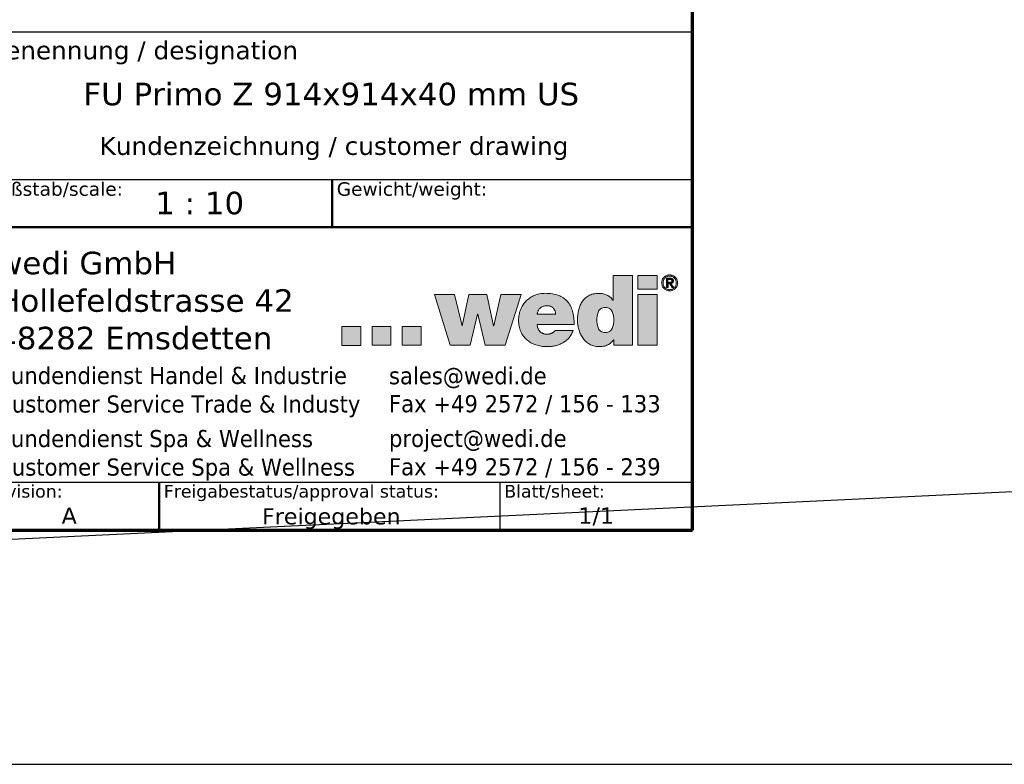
# Model space of a CAD drawing. Header units: millimetres. Extents: x -4572 to 4572, y -200 to 2910.
# Tile 3 of 14: x 1293 to 2386, y -200 to 626. Entities that reach past the tile are written whole.
import ezdxf
from ezdxf.enums import TextEntityAlignment as Align

# ---------------------------------------------------------------- set-up
doc = ezdxf.new("R2010")
doc.units = ezdxf.units.MM
doc.header["$LTSCALE"] = 10
doc.layers.get('0').update_dxf_attribs({"lineweight": 25})
for name, color, linetype, lineweight in [('AM_BOR', 7, 'Continuous', 25), ('Ebene 1', 7, 'Continuous', 25), ('Rahmen (ISO)', 7, 'Continuous', 70), ('Schraffur (ISO)', 7, 'Continuous', 18), ('Titel (ISO)', 7, 'Continuous', 50)]:
    doc.layers.add(name, color=color, linetype=linetype, lineweight=lineweight)
doc.styles.add('Notiztext 3.5', font='verdana.ttf')
doc.styles.add('Pfeiltext', font='verdana.ttf')
doc.styles.get("Standard").update_dxf_attribs({"font": 'verdana.ttf'})
doc.styles.add('Textstil26', font='verdana.ttf')
doc.styles.add('Textstil29', font='verdana.ttf')
doc.styles.add('Textstil30', font='verdana.ttf')
doc.styles.add('Textstil32', font='verdana.ttf', dxfattribs={"width": 0.8})
doc.styles.add('Textstil69', font='verdana.ttf')
doc.styles.add('Textstil76', font='verdana.ttf')
doc.styles.add('Textstil77', font='verdana.ttf')

# ---------------------------------------------------------------- blocks, each defined once
blk = doc.blocks.new('Ränder wedi_Zeichnungsrahmen')
at = {"layer": 'Rahmen (ISO)'}
for p, q in [((204, 6), (204, 291)), ((20, 6), (204, 6))]:
    blk.add_line(p, q, dxfattribs=at)
blk = doc.blocks.new('Schriftfelder wedi Standard - Inch_Zoll ohne Toleranz')
at = {"layer": 'Schraffur (ISO)'}
h = blk.add_hatch(color=256, dxfattribs=at)
edge = h.paths.add_edge_path(flags=0)
edge.add_spline(control_points=[(-14.53, 20.67), (-14.44, 20.67), (-14.27, 20.69), (-14.05, 20.78), (-13.88, 20.93), (-13.76, 21.12), (-13.67, 21.33), (-13.6, 21.65), (-13.57, 22.07), (-13.6, 22.48), (-13.67, 22.8), (-13.76, 23.01), (-13.88, 23.2), (-14.05, 23.35), (-14.27, 23.44), (-14.53, 23.47), (-14.78, 23.44), (-15, 23.35), (-15.17, 23.2), (-15.3, 23.01), (-15.38, 22.8), (-15.45, 22.48), (-15.48, 22.07), (-15.45, 21.65), (-15.38, 21.33), (-15.3, 21.12), (-15.17, 20.93), (-15, 20.78), (-14.78, 20.69), (-14.61, 20.67), (-14.53, 20.67)], knot_values=[0, 0, 0, 0, 0.034699, 0.064914, 0.09345, 0.122379, 0.152717, 0.184596, 0.250776, 0.316162, 0.347791, 0.377961, 0.406791, 0.435283, 0.465485, 0.500184, 0.534837, 0.564994, 0.593447, 0.62225, 0.652404, 0.684024, 0.749407, 0.815585, 0.847456, 0.877777, 0.906678, 0.935176, 0.965345, 1, 1, 1, 1], degree=3, periodic=0)
edge = h.paths.add_edge_path()
edge.add_line((-13.66, 27), (-13.66, 24.26))
edge.add_line((-13.66, 24.26), (-13.68, 24.26))
edge.add_spline(control_points=[(-13.68, 24.26), (-13.77, 24.37), (-13.95, 24.6), (-14.33, 24.84), (-14.76, 24.99), (-15.18, 25.03), (-15.55, 25.01), (-15.86, 24.96), (-16.14, 24.87), (-16.47, 24.72), (-16.82, 24.46), (-17.14, 24.06), (-17.37, 23.6), (-17.52, 23.11), (-17.6, 22.6), (-17.63, 22.08), (-17.6, 21.55), (-17.49, 21.03), (-17.31, 20.52), (-17.05, 20.06), (-16.72, 19.67), (-16.3, 19.35), (-15.9, 19.19), (-15.54, 19.12), (-15.23, 19.1), (-14.91, 19.12), (-14.6, 19.16), (-14.35, 19.24), (-14.08, 19.37), (-13.83, 19.58), (-13.68, 19.77), (-13.6, 19.87)], knot_values=[0, 0, 0, 0, 0.043155, 0.086739, 0.131645, 0.17854, 0.212404, 0.243573, 0.272592, 0.299996, 0.351779, 0.402206, 0.453011, 0.504581, 0.556321, 0.607002, 0.660443, 0.714379, 0.767879, 0.820311, 0.871582, 0.922422, 0.974633, 1.002175, 1.0312, 1.067419, 1.097992, 1.124095, 1.146867, 1.186159, 1.221249, 1.221249, 1.221249, 1.221249], degree=3, periodic=0)
edge.add_line((-13.6, 19.87), (-13.58, 19.87))
edge.add_line((-13.58, 19.87), (-13.58, 19.25))
edge.add_line((-13.58, 19.25), (-11.51, 19.25))
edge.add_line((-11.51, 19.25), (-11.51, 27))
edge.add_line((-11.51, 27), (-13.66, 27))
for points in [[(-10.93, 25.49), (-10.93, 27), (-8.78, 27), (-8.78, 25.49)], [(-33.5, 24.89), (-31.74, 19.26), (-29.54, 19.26), (-28.7, 22.72), (-28.68, 22.72), (-27.87, 19.26), (-25.66, 19.26), (-23.87, 24.89), (-26.11, 24.89), (-26.89, 21.41), (-26.93, 21.41), (-27.68, 24.89), (-29.69, 24.89), (-30.41, 21.41), (-30.43, 21.41), (-31.26, 24.89)], [(-10.93, 19.26), (-8.78, 19.26), (-8.78, 24.89), (-10.93, 24.89)], [(-41.68, 21.34), (-43.78, 21.34), (-43.78, 19.24), (-41.68, 19.24)], [(-38.32, 21.34), (-40.42, 21.34), (-40.42, 19.26), (-38.32, 19.26)], [(-34.96, 21.34), (-34.96, 19.26), (-37.06, 19.26), (-37.06, 21.34)]]:
    blk.add_hatch(color=256, dxfattribs=at).paths.add_polyline_path(points)
h = blk.add_hatch(color=256, dxfattribs=at)
edge = h.paths.add_edge_path(flags=0)
edge.add_spline(control_points=[(-8.06, 25.89), (-8.04, 25.84), (-7.99, 25.75), (-7.9, 25.64), (-7.8, 25.55), (-7.67, 25.48), (-7.53, 25.44), (-7.38, 25.42), (-7.23, 25.44), (-7.09, 25.48), (-6.97, 25.55), (-6.86, 25.64), (-6.77, 25.75), (-6.71, 25.89), (-6.66, 26.03), (-6.65, 26.19), (-6.66, 26.34), (-6.71, 26.48), (-6.77, 26.61), (-6.86, 26.72), (-6.97, 26.81), (-7.1, 26.88), (-7.23, 26.93), (-7.38, 26.94), (-7.53, 26.93), (-7.67, 26.88), (-7.8, 26.81), (-7.9, 26.72), (-7.99, 26.61), (-8.06, 26.48), (-8.1, 26.34), (-8.12, 26.19), (-8.1, 26.03), (-8.07, 25.93), (-8.06, 25.89)], knot_values=[-1, -1, -1, -1, -0.968769, -0.938514, -0.908528, -0.877859, -0.846824, -0.81451, -0.782845, -0.751665, -0.721347, -0.691382, -0.661076, -0.630076, -0.597827, -0.563882, -0.531049, -0.499298, -0.468506, -0.438444, -0.408565, -0.3784, -0.347161, -0.315526, -0.283241, -0.252147, -0.221629, -0.19173, -0.161719, -0.130694, -0.098997, -0.066153, -0.032195, 0, 0, 0, 0], degree=3, periodic=0)
edge = h.paths.add_edge_path()
edge.add_spline(control_points=[(-8.2, 26.53), (-8.22, 26.48), (-8.26, 26.37), (-8.28, 26.19), (-8.26, 26), (-8.21, 25.83), (-8.12, 25.68), (-8.01, 25.55), (-7.88, 25.44), (-7.73, 25.36), (-7.56, 25.31), (-7.38, 25.29), (-7.2, 25.31), (-7.04, 25.36), (-6.89, 25.44), (-6.75, 25.55), (-6.64, 25.68), (-6.56, 25.83), (-6.51, 26), (-6.49, 26.19), (-6.51, 26.37), (-6.56, 26.53), (-6.64, 26.69), (-6.75, 26.82), (-6.89, 26.92), (-7.04, 27), (-7.2, 27.05), (-7.38, 27.07), (-7.56, 27.05), (-7.73, 27), (-7.88, 26.92), (-8.01, 26.82), (-8.12, 26.69), (-8.18, 26.59), (-8.2, 26.53)], knot_values=[0, 0, 0, 0, 0.031498, 0.063871, 0.097255, 0.129121, 0.16021, 0.19058, 0.221045, 0.251572, 0.283155, 0.315097, 0.34707, 0.378466, 0.408835, 0.43896, 0.469377, 0.500279, 0.532169, 0.565531, 0.597881, 0.629403, 0.660135, 0.690407, 0.720506, 0.750951, 0.782355, 0.814304, 0.846223, 0.877814, 0.908416, 0.938856, 0.96908, 1, 1, 1, 1], degree=3, periodic=0)
h = blk.add_hatch(color=256, dxfattribs=at)
edge = h.paths.add_edge_path(flags=0)
edge.add_spline(control_points=[(-7.4, 26.24), (-7.37, 26.24), (-7.33, 26.24), (-7.27, 26.25), (-7.23, 26.25), (-7.21, 26.27), (-7.18, 26.28), (-7.16, 26.3), (-7.14, 26.32), (-7.13, 26.35), (-7.13, 26.39), (-7.13, 26.42), (-7.13, 26.45), (-7.14, 26.48), (-7.15, 26.5), (-7.17, 26.52), (-7.19, 26.54), (-7.22, 26.55), (-7.26, 26.56), (-7.31, 26.57), (-7.34, 26.57), (-7.36, 26.57), (-7.37, 26.57), (-7.4, 26.57), (-7.44, 26.57), (-7.49, 26.57), (-7.53, 26.57), (-7.55, 26.57), (-7.56, 26.57), (-7.57, 26.57), (-7.56, 26.55), (-7.57, 26.53), (-7.57, 26.49), (-7.57, 26.43), (-7.57, 26.36), (-7.57, 26.31), (-7.57, 26.28), (-7.56, 26.26), (-7.57, 26.24), (-7.56, 26.24), (-7.55, 26.24), (-7.51, 26.24), (-7.46, 26.24), (-7.42, 26.24), (-7.4, 26.24), (-7.4, 26.24), (-7.4, 26.24)], knot_values=[-1, -1, -1, -1, -0.950287, -0.902175, -0.881324, -0.861242, -0.841051, -0.820798, -0.800643, -0.77928, -0.753999, -0.726464, -0.703741, -0.683998, -0.665669, -0.648191, -0.630877, -0.612858, -0.575671, -0.535024, -0.514517, -0.506166, -0.497845, -0.484984, -0.450288, -0.411369, -0.377517, -0.365396, -0.358025, -0.356271, -0.348826, -0.333239, -0.311301, -0.255536, -0.195862, -0.169038, -0.146611, -0.130372, -0.122114, -0.120862, -0.115361, -0.09364, -0.033314, -0.009567, -0.002546, 0, 0, 0, 0], degree=3, periodic=0)
edge = h.paths.add_edge_path()
edge.add_spline(control_points=[(-7.33, 26.7), (-7.33, 26.7), (-7.34, 26.7), (-7.38, 26.7), (-7.49, 26.7), (-7.61, 26.7), (-7.69, 26.7), (-7.72, 26.7), (-7.74, 26.69), (-7.72, 26.64), (-7.73, 26.56), (-7.72, 26.4), (-7.73, 26.18), (-7.72, 25.96), (-7.73, 25.8), (-7.72, 25.73), (-7.73, 25.68), (-7.72, 25.66), (-7.68, 25.68), (-7.63, 25.66), (-7.59, 25.67), (-7.56, 25.66), (-7.57, 25.69), (-7.56, 25.73), (-7.57, 25.82), (-7.56, 25.93), (-7.57, 26.02), (-7.56, 26.07), (-7.57, 26.1), (-7.55, 26.12), (-7.52, 26.11), (-7.48, 26.11), (-7.44, 26.11), (-7.41, 26.11), (-7.39, 26.1), (-7.38, 26.07), (-7.34, 26.02), (-7.28, 25.93), (-7.21, 25.82), (-7.16, 25.73), (-7.12, 25.69), (-7.12, 25.66), (-7.09, 25.67), (-7.04, 25.66), (-7, 25.68), (-6.95, 25.66), (-6.94, 25.67), (-6.97, 25.69), (-6.98, 25.73), (-7.03, 25.8), (-7.09, 25.9), (-7.15, 25.99), (-7.2, 26.06), (-7.21, 26.1), (-7.24, 26.12), (-7.21, 26.13), (-7.17, 26.13), (-7.11, 26.16), (-7.04, 26.2), (-6.99, 26.26), (-6.97, 26.34), (-6.96, 26.44), (-6.98, 26.53), (-7.03, 26.61), (-7.11, 26.66), (-7.21, 26.69), (-7.29, 26.7), (-7.33, 26.7)], knot_values=[0, 0, 0, 0, 0.002245, 0.008381, 0.028737, 0.076631, 0.084863, 0.089802, 0.091023, 0.100424, 0.119095, 0.14472, 0.207559, 0.270398, 0.296023, 0.314694, 0.324094, 0.324881, 0.330158, 0.349348, 0.357504, 0.360862, 0.363355, 0.37017, 0.392777, 0.420703, 0.445969, 0.455111, 0.460597, 0.462607, 0.46991, 0.48027, 0.49063, 0.497933, 0.500569, 0.507069, 0.517903, 0.547843, 0.580935, 0.607723, 0.615799, 0.618754, 0.622345, 0.631066, 0.651586, 0.657229, 0.657615, 0.662568, 0.672404, 0.685905, 0.71901, 0.752116, 0.765617, 0.775453, 0.780406, 0.783475, 0.792867, 0.810732, 0.827868, 0.845154, 0.864227, 0.887328, 0.909172, 0.928704, 0.948581, 0.97168, 1, 1, 1, 1], degree=3, periodic=0)
h = blk.add_hatch(color=256, dxfattribs=at)
edge = h.paths.add_edge_path(flags=0)
edge.add_spline(control_points=[(-20.98, 23.64), (-20.93, 23.64), (-20.83, 23.64), (-20.69, 23.61), (-20.56, 23.55), (-20.44, 23.49), (-20.33, 23.4), (-20.24, 23.3), (-20.17, 23.19), (-20.1, 23.07), (-20.07, 22.94), (-20.04, 22.81), (-20.05, 22.75), (-20.03, 22.7), (-20.05, 22.7), (-20.08, 22.7), (-20.13, 22.7), (-20.21, 22.7), (-20.34, 22.7), (-20.53, 22.7), (-20.79, 22.7), (-21.07, 22.7), (-21.34, 22.7), (-21.6, 22.7), (-21.79, 22.7), (-21.92, 22.7), (-22, 22.7), (-22.05, 22.7), (-22.08, 22.7), (-22.09, 22.7), (-22.09, 22.71), (-22.09, 22.75), (-22.06, 22.84), (-22.03, 22.96), (-21.97, 23.1), (-21.9, 23.23), (-21.81, 23.34), (-21.71, 23.43), (-21.59, 23.51), (-21.46, 23.57), (-21.31, 23.61), (-21.15, 23.64), (-21.04, 23.64), (-20.98, 23.64)], knot_values=[-1, -1, -1, -1, -0.970522, -0.942344, -0.915116, -0.888531, -0.86232, -0.836254, -0.810128, -0.783754, -0.756945, -0.729507, -0.715477, -0.710748, -0.709678, -0.703909, -0.693711, -0.679576, -0.661996, -0.618469, -0.567069, -0.511731, -0.456394, -0.404994, -0.361467, -0.343887, -0.329752, -0.319554, -0.313785, -0.312715, -0.311324, -0.307144, -0.290779, -0.259629, -0.230295, -0.20237, -0.17536, -0.148701, -0.121787, -0.094005, -0.064779, -0.033592, 0, 0, 0, 0], degree=3, periodic=0)
edge = h.paths.add_edge_path()
edge.add_line((-17.98, 21.58), (-22.1, 21.58))
edge.add_spline(control_points=[(-22.1, 21.58), (-22.1, 21.54), (-22.09, 21.46), (-22.07, 21.35), (-22.04, 21.24), (-22, 21.14), (-21.96, 21.04), (-21.91, 20.95), (-21.85, 20.87), (-21.79, 20.79), (-21.71, 20.72), (-21.63, 20.66), (-21.55, 20.61), (-21.45, 20.56), (-21.35, 20.53), (-21.24, 20.5), (-21.13, 20.49), (-21.05, 20.49), (-21, 20.49)], knot_values=[0, 0, 0, 0, 0.011871, 0.023383, 0.034556, 0.045416, 0.055995, 0.066338, 0.076497, 0.086536, 0.096528, 0.106556, 0.116711, 0.12709, 0.137793, 0.148921, 0.160571, 0.172839, 0.172839, 0.172839, 0.172839], degree=3, periodic=0)
edge.add_spline(control_points=[(-21, 20.49), (-20.98, 20.49), (-20.94, 20.49), (-20.87, 20.49), (-20.81, 20.5), (-20.74, 20.51), (-20.68, 20.52), (-20.61, 20.54), (-20.55, 20.56), (-20.49, 20.58), (-20.43, 20.61), (-20.37, 20.64), (-20.32, 20.67), (-20.27, 20.71), (-20.22, 20.75), (-20.18, 20.79), (-20.14, 20.84), (-20.12, 20.87), (-20.11, 20.89)], knot_values=[0, 0, 0, 0, 0.006559, 0.013169, 0.01981, 0.026462, 0.033107, 0.039727, 0.046304, 0.052825, 0.059279, 0.065656, 0.071951, 0.078166, 0.084304, 0.090378, 0.096407, 0.102416, 0.102416, 0.102416, 0.102416], degree=3, periodic=0)
edge.add_line((-20.11, 20.89), (-18.1, 20.89))
edge.add_spline(control_points=[(-18.1, 20.89), (-18.16, 20.74), (-18.27, 20.46), (-18.54, 20.09), (-18.86, 19.78), (-19.22, 19.53), (-19.63, 19.34), (-20.06, 19.2), (-20.52, 19.12), (-21.05, 19.09), (-21.64, 19.14), (-22.25, 19.28), (-22.79, 19.52), (-23.26, 19.86), (-23.65, 20.28), (-23.94, 20.8), (-24.12, 21.4), (-24.17, 22.03), (-24.12, 22.64), (-23.96, 23.21), (-23.7, 23.72), (-23.35, 24.16), (-22.91, 24.53), (-22.39, 24.81), (-21.81, 24.99), (-21.13, 25.04), (-20.43, 24.99), (-19.75, 24.82), (-19.18, 24.54), (-18.72, 24.14), (-18.37, 23.63), (-18.14, 23.03), (-18, 22.33), (-17.99, 21.84), (-17.98, 21.58)], knot_values=[0, 0, 0, 0, 0.046845, 0.091634, 0.135518, 0.17939, 0.223861, 0.269282, 0.315783, 0.363338, 0.42883, 0.490658, 0.549548, 0.606552, 0.663102, 0.721003, 0.78232, 0.849198, 0.909267, 0.967289, 1.024005, 1.080171, 1.136634, 1.194396, 1.254659, 1.318825, 1.396987, 1.465551, 1.527499, 1.586411, 1.646022, 1.709592, 1.779523, 1.85736, 1.85736, 1.85736, 1.85736], degree=3, periodic=0)
at = {"layer": 'AM_BOR', "color": 7}
for p, q in [((-4.84, 54), (-188.84, 54)), ((-4.84, -1.25), (-4.84, 54)), ((-188.84, 37.65), (-4.84, 37.65)), ((-130.14, 4.05), (-4.84, 4.05)), ((-26.24, 4.05), (-26.24, -1.25)), ((-188.84, -1.25), (-4.84, -1.25))]:
    blk.add_line(p, q, dxfattribs=at)
at = {"layer": 'Ebene 1', "lineweight": 5}
for p, q in [((-10.93, 25.49), (-10.93, 27)), ((-10.93, 27), (-8.78, 27)), ((-8.78, 27), (-8.78, 25.49)), ((-8.78, 25.49), (-10.93, 25.49)), ((-31.74, 19.26), (-33.5, 24.89)), ((-33.5, 24.89), (-31.26, 24.89)), ((-31.26, 24.89), (-30.43, 21.41)), ((-30.41, 21.41), (-29.69, 24.89)), ((-29.69, 24.89), (-27.68, 24.89)), ((-27.68, 24.89), (-26.93, 21.41)), ((-26.89, 21.41), (-26.11, 24.89)), ((-26.11, 24.89), (-23.87, 24.89)), ((-23.87, 24.89), (-25.66, 19.26)), ((-10.93, 19.26), (-10.93, 24.89)), ((-10.93, 24.89), (-8.78, 24.89)), ((-8.78, 24.89), (-8.78, 19.26)), ((-28.7, 22.72), (-29.54, 19.26)), ((-28.68, 22.72), (-28.7, 22.72)), ((-27.87, 19.26), (-28.68, 22.72)), ((-41.68, 21.34), (-43.78, 21.34)), ((-43.78, 21.34), (-43.78, 19.24)), ((-41.68, 19.24), (-41.68, 21.34)), ((-38.32, 21.34), (-40.42, 21.34)), ((-40.42, 21.34), (-40.42, 19.26)), ((-38.32, 19.26), (-38.32, 21.34)), ((-37.06, 21.34), (-37.06, 19.26)), ((-34.96, 21.34), (-37.06, 21.34)), ((-34.96, 19.26), (-34.96, 21.34)), ((-30.43, 21.41), (-30.41, 21.41)), ((-26.93, 21.41), (-26.89, 21.41)), ((-43.78, 19.24), (-41.68, 19.24)), ((-40.42, 19.26), (-38.32, 19.26)), ((-37.06, 19.26), (-34.96, 19.26)), ((-29.54, 19.26), (-31.74, 19.26)), ((-25.66, 19.26), (-27.87, 19.26)), ((-8.78, 19.26), (-10.93, 19.26))]:
    blk.add_line(p, q, dxfattribs=at)
for points, knots in [([(-13.66, 27), (-13.66, 27), (-13.66, 26.99), (-13.66, 26.96), (-13.66, 26.93), (-13.66, 26.88), (-13.66, 26.82), (-13.66, 26.74), (-13.66, 26.66), (-13.66, 26.53), (-13.66, 26.36), (-13.66, 26.04), (-13.66, 25.63), (-13.66, 25.22), (-13.66, 24.9), (-13.66, 24.73), (-13.66, 24.6), (-13.66, 24.52), (-13.66, 24.44), (-13.66, 24.38), (-13.66, 24.33), (-13.66, 24.3), (-13.66, 24.27), (-13.66, 24.26), (-13.66, 24.26)], [0, 0, 0, 0, 0.000785, 0.0030733, 0.0067645, 0.0117586, 0.0179552, 0.0252542, 0.0335554, 0.0427585, 0.0634696, 0.0865859, 0.1368271, 0.1870683, 0.2101846, 0.2308957, 0.2400988, 0.2484, 0.255699, 0.2618956, 0.2668896, 0.2705809, 0.2728692, 0.2736542, 0.2736542, 0.2736542, 0.2736542]), ([(-11.51, 27), (-11.51, 27), (-11.52, 27), (-11.54, 27), (-11.57, 27), (-11.6, 27), (-11.65, 27), (-11.71, 27), (-11.77, 27), (-11.87, 27), (-12.01, 27), (-12.26, 27), (-12.58, 27), (-12.91, 27), (-13.15, 27), (-13.29, 27), (-13.39, 27), (-13.46, 27), (-13.51, 27), (-13.56, 27), (-13.6, 27), (-13.63, 27), (-13.65, 27), (-13.65, 27), (-13.66, 27)], [0, 0, 0, 0, 0.0006161, 0.0024119, 0.0053087, 0.009228, 0.014091, 0.0198192, 0.0263339, 0.0335564, 0.0498102, 0.0679516, 0.1073803, 0.146809, 0.1649504, 0.1812043, 0.1884268, 0.1949414, 0.2006696, 0.2055327, 0.2094519, 0.2123488, 0.2141446, 0.2147606, 0.2147606, 0.2147606, 0.2147606]), ([(-11.51, 19.25), (-11.51, 19.25), (-11.51, 19.28), (-11.51, 19.35), (-11.51, 19.45), (-11.51, 19.59), (-11.51, 19.77), (-11.51, 19.97), (-11.51, 20.21), (-11.51, 20.57), (-11.51, 21.07), (-11.51, 21.96), (-11.51, 23.12), (-11.51, 24.29), (-11.51, 25.18), (-11.51, 25.68), (-11.51, 26.04), (-11.51, 26.27), (-11.51, 26.48), (-11.51, 26.65), (-11.51, 26.79), (-11.51, 26.9), (-11.51, 26.96), (-11.51, 26.99), (-11.51, 27)], [0, 0, 0, 0, 0.0022235, 0.0087046, 0.0191597, 0.0333047, 0.050856, 0.0715295, 0.0950415, 0.1211081, 0.1797699, 0.2452439, 0.387546, 0.529848, 0.5953221, 0.6539839, 0.6800505, 0.7035625, 0.724236, 0.7417873, 0.7559323, 0.7663873, 0.7728685, 0.775092, 0.775092, 0.775092, 0.775092]), ([(-8.2, 26.53), (-8.18, 26.59), (-8.12, 26.69), (-8.01, 26.82), (-7.88, 26.92), (-7.73, 27), (-7.56, 27.05), (-7.38, 27.07), (-7.2, 27.05), (-7.04, 27), (-6.89, 26.92), (-6.75, 26.82), (-6.64, 26.69), (-6.56, 26.53), (-6.51, 26.37), (-6.49, 26.19), (-6.51, 26), (-6.56, 25.83), (-6.64, 25.68), (-6.75, 25.55), (-6.89, 25.44), (-7.04, 25.36), (-7.2, 25.31), (-7.38, 25.29), (-7.56, 25.31), (-7.73, 25.36), (-7.88, 25.44), (-8.01, 25.55), (-8.12, 25.68), (-8.21, 25.83), (-8.26, 26), (-8.28, 26.19), (-8.26, 26.37), (-8.22, 26.48), (-8.2, 26.53)], [0, 0, 0, 0, 0.03092, 0.061144, 0.091584, 0.122186, 0.153777, 0.185696, 0.217645, 0.249049, 0.279494, 0.309593, 0.339865, 0.370597, 0.402119, 0.434469, 0.467831, 0.499721, 0.530623, 0.56104, 0.591165, 0.621534, 0.65293, 0.684903, 0.716845, 0.748428, 0.778955, 0.80942, 0.83979, 0.870879, 0.902745, 0.936129, 0.968502, 1, 1, 1, 1]), ([(-8.06, 25.89), (-8.04, 25.84), (-7.99, 25.75), (-7.9, 25.64), (-7.8, 25.55), (-7.67, 25.48), (-7.53, 25.44), (-7.38, 25.42), (-7.23, 25.44), (-7.09, 25.48), (-6.97, 25.55), (-6.86, 25.64), (-6.77, 25.75), (-6.71, 25.89), (-6.66, 26.03), (-6.65, 26.19), (-6.66, 26.34), (-6.71, 26.48), (-6.77, 26.61), (-6.86, 26.72), (-6.97, 26.81), (-7.1, 26.88), (-7.23, 26.93), (-7.38, 26.94), (-7.53, 26.93), (-7.67, 26.88), (-7.8, 26.81), (-7.9, 26.72), (-7.99, 26.61), (-8.06, 26.48), (-8.1, 26.34), (-8.12, 26.19), (-8.1, 26.03), (-8.07, 25.93), (-8.06, 25.89)], [0, 0, 0, 0, 0.031231, 0.061486, 0.091472, 0.122141, 0.153176, 0.18549, 0.217155, 0.248335, 0.278653, 0.308618, 0.338924, 0.369924, 0.402173, 0.436118, 0.468951, 0.500702, 0.531494, 0.561556, 0.591435, 0.6216, 0.652839, 0.684474, 0.716759, 0.747853, 0.778371, 0.80827, 0.838281, 0.869306, 0.901003, 0.933847, 0.967805, 1, 1, 1, 1]), ([(-7.33, 26.7), (-7.29, 26.7), (-7.21, 26.69), (-7.11, 26.66), (-7.03, 26.61), (-6.98, 26.53), (-6.96, 26.44), (-6.97, 26.34), (-6.99, 26.26), (-7.04, 26.2), (-7.11, 26.16), (-7.17, 26.13), (-7.21, 26.13), (-7.24, 26.12), (-7.21, 26.1), (-7.2, 26.06), (-7.15, 25.99), (-7.09, 25.9), (-7.03, 25.8), (-6.98, 25.73), (-6.97, 25.69), (-6.94, 25.67), (-6.95, 25.66), (-7, 25.68), (-7.04, 25.66), (-7.09, 25.67), (-7.12, 25.66), (-7.12, 25.69), (-7.16, 25.73), (-7.21, 25.82), (-7.28, 25.93), (-7.34, 26.02), (-7.38, 26.07), (-7.39, 26.1), (-7.41, 26.11), (-7.44, 26.11), (-7.48, 26.11), (-7.52, 26.11), (-7.55, 26.12), (-7.57, 26.1), (-7.56, 26.07), (-7.57, 26.02), (-7.56, 25.93), (-7.57, 25.82), (-7.56, 25.73), (-7.57, 25.69), (-7.56, 25.66), (-7.59, 25.67), (-7.63, 25.66), (-7.68, 25.68), (-7.72, 25.66), (-7.73, 25.68), (-7.72, 25.73), (-7.73, 25.8), (-7.72, 25.96), (-7.73, 26.18), (-7.72, 26.4), (-7.73, 26.56), (-7.72, 26.64), (-7.74, 26.69), (-7.72, 26.7), (-7.69, 26.7), (-7.61, 26.7), (-7.49, 26.7), (-7.38, 26.7), (-7.34, 26.7), (-7.33, 26.7), (-7.33, 26.7)], [0, 0, 0, 0, 0.02832, 0.051419, 0.071296, 0.090828, 0.112672, 0.135773, 0.154846, 0.172132, 0.189268, 0.207133, 0.216525, 0.219594, 0.224547, 0.234383, 0.247884, 0.28099, 0.314095, 0.327596, 0.337432, 0.342385, 0.342771, 0.348414, 0.368934, 0.377655, 0.381246, 0.384201, 0.392277, 0.419065, 0.452157, 0.482097, 0.492931, 0.499431, 0.502067, 0.50937, 0.51973, 0.53009, 0.537393, 0.539403, 0.544889, 0.554031, 0.579297, 0.607223, 0.62983, 0.636645, 0.639138, 0.642496, 0.650652, 0.669842, 0.675119, 0.675906, 0.685306, 0.703977, 0.729602, 0.792441, 0.85528, 0.880905, 0.899576, 0.908977, 0.910198, 0.915137, 0.923369, 0.971263, 0.991619, 0.997755, 1, 1, 1, 1]), ([(-7.4, 26.24), (-7.37, 26.24), (-7.33, 26.24), (-7.27, 26.25), (-7.23, 26.25), (-7.21, 26.27), (-7.18, 26.28), (-7.16, 26.3), (-7.14, 26.32), (-7.13, 26.35), (-7.13, 26.39), (-7.13, 26.42), (-7.13, 26.45), (-7.14, 26.48), (-7.15, 26.5), (-7.17, 26.52), (-7.19, 26.54), (-7.22, 26.55), (-7.26, 26.56), (-7.31, 26.57), (-7.34, 26.57), (-7.36, 26.57), (-7.37, 26.57), (-7.4, 26.57), (-7.44, 26.57), (-7.49, 26.57), (-7.53, 26.57), (-7.55, 26.57), (-7.56, 26.57), (-7.57, 26.57), (-7.56, 26.55), (-7.57, 26.53), (-7.57, 26.49), (-7.57, 26.43), (-7.57, 26.36), (-7.57, 26.31), (-7.57, 26.28), (-7.56, 26.26), (-7.57, 26.24), (-7.56, 26.24), (-7.55, 26.24), (-7.51, 26.24), (-7.46, 26.24), (-7.42, 26.24), (-7.4, 26.24), (-7.4, 26.24), (-7.4, 26.24)], [0, 0, 0, 0, 0.049713, 0.097825, 0.118676, 0.138758, 0.158949, 0.179202, 0.199357, 0.22072, 0.246001, 0.273536, 0.296259, 0.316002, 0.334331, 0.351809, 0.369123, 0.387142, 0.424329, 0.464976, 0.485483, 0.493834, 0.502155, 0.515016, 0.549712, 0.588631, 0.622483, 0.634604, 0.641975, 0.643729, 0.651174, 0.666761, 0.688699, 0.744464, 0.804138, 0.830962, 0.853389, 0.869628, 0.877886, 0.879138, 0.884639, 0.90636, 0.966686, 0.990433, 0.997454, 1, 1, 1, 1]), ([(-17.98, 21.58), (-17.99, 21.84), (-18, 22.33), (-18.14, 23.03), (-18.37, 23.63), (-18.72, 24.14), (-19.18, 24.54), (-19.75, 24.82), (-20.43, 24.99), (-21.13, 25.04), (-21.81, 24.99), (-22.39, 24.81), (-22.91, 24.53), (-23.35, 24.16), (-23.7, 23.72), (-23.96, 23.21), (-24.12, 22.64), (-24.17, 22.03), (-24.12, 21.4), (-23.94, 20.8), (-23.65, 20.28), (-23.26, 19.86), (-22.79, 19.52), (-22.25, 19.28), (-21.64, 19.14), (-21.05, 19.09), (-20.52, 19.12), (-20.06, 19.2), (-19.63, 19.34), (-19.22, 19.53), (-18.86, 19.78), (-18.54, 20.09), (-18.27, 20.46), (-18.16, 20.74), (-18.1, 20.89)], [0, 0, 0, 0, 0.077838, 0.147768, 0.211338, 0.270949, 0.329861, 0.391809, 0.460373, 0.538535, 0.602701, 0.662964, 0.720726, 0.777189, 0.833355, 0.890071, 0.948093, 1.008162, 1.075041, 1.136357, 1.194259, 1.250809, 1.307812, 1.366702, 1.42853, 1.494022, 1.541577, 1.588079, 1.633499, 1.67797, 1.721843, 1.765726, 1.810515, 1.85736, 1.85736, 1.85736, 1.85736]), ([(-13.68, 24.26), (-13.77, 24.37), (-13.95, 24.6), (-14.33, 24.84), (-14.76, 24.99), (-15.18, 25.03), (-15.55, 25.01), (-15.86, 24.96), (-16.14, 24.87), (-16.47, 24.72), (-16.82, 24.46), (-17.14, 24.06), (-17.37, 23.6), (-17.52, 23.11), (-17.6, 22.6), (-17.63, 22.08), (-17.6, 21.55), (-17.49, 21.03), (-17.31, 20.52), (-17.05, 20.06), (-16.72, 19.67), (-16.3, 19.35), (-15.9, 19.19), (-15.54, 19.12), (-15.23, 19.1), (-14.91, 19.12), (-14.6, 19.16), (-14.35, 19.24), (-14.08, 19.37), (-13.83, 19.58), (-13.68, 19.77), (-13.6, 19.87)], [0, 0, 0, 0, 0.043155, 0.086739, 0.131645, 0.17854, 0.212404, 0.243573, 0.272592, 0.299996, 0.351779, 0.402206, 0.453011, 0.504581, 0.556321, 0.607002, 0.660443, 0.714379, 0.767879, 0.820311, 0.871582, 0.922422, 0.974633, 1.002175, 1.0312, 1.067419, 1.097992, 1.124095, 1.146867, 1.186159, 1.221249, 1.221249, 1.221249, 1.221249]), ([(-13.66, 24.26), (-13.66, 24.26), (-13.66, 24.26), (-13.66, 24.26), (-13.66, 24.26), (-13.66, 24.26), (-13.66, 24.26), (-13.66, 24.26), (-13.66, 24.26), (-13.66, 24.26), (-13.66, 24.26), (-13.66, 24.26), (-13.67, 24.26), (-13.67, 24.26), (-13.67, 24.26), (-13.68, 24.26), (-13.68, 24.26), (-13.68, 24.26), (-13.68, 24.26), (-13.68, 24.26), (-13.68, 24.26), (-13.68, 24.26), (-13.68, 24.26), (-13.68, 24.26), (-13.68, 24.26)], [0, 0, 0, 0, 0.000006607, 0.000025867, 0.000056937, 0.000098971, 0.000151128, 0.000212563, 0.000282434, 0.000359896, 0.00053422, 0.000728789, 0.001151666, 0.001574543, 0.001769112, 0.001943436, 0.002020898, 0.002090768, 0.002152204, 0.00220436, 0.002246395, 0.002277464, 0.002296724, 0.002303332, 0.002303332, 0.002303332, 0.002303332]), ([(-20.98, 23.64), (-20.93, 23.64), (-20.83, 23.64), (-20.69, 23.61), (-20.56, 23.55), (-20.44, 23.49), (-20.33, 23.4), (-20.24, 23.3), (-20.17, 23.19), (-20.1, 23.07), (-20.07, 22.94), (-20.04, 22.81), (-20.05, 22.75), (-20.03, 22.7), (-20.05, 22.7), (-20.08, 22.7), (-20.13, 22.7), (-20.21, 22.7), (-20.34, 22.7), (-20.53, 22.7), (-20.79, 22.7), (-21.07, 22.7), (-21.34, 22.7), (-21.6, 22.7), (-21.79, 22.7), (-21.92, 22.7), (-22, 22.7), (-22.05, 22.7), (-22.08, 22.7), (-22.09, 22.7), (-22.09, 22.71), (-22.09, 22.75), (-22.06, 22.84), (-22.03, 22.96), (-21.97, 23.1), (-21.9, 23.23), (-21.81, 23.34), (-21.71, 23.43), (-21.59, 23.51), (-21.46, 23.57), (-21.31, 23.61), (-21.15, 23.64), (-21.04, 23.64), (-20.98, 23.64)], [0, 0, 0, 0, 0.029478, 0.057656, 0.084884, 0.111469, 0.13768, 0.163746, 0.189872, 0.216246, 0.243055, 0.270493, 0.284523, 0.289252, 0.290322, 0.296091, 0.306289, 0.320424, 0.338004, 0.381531, 0.432931, 0.488269, 0.543606, 0.595006, 0.638533, 0.656113, 0.670248, 0.680446, 0.686215, 0.687285, 0.688676, 0.692856, 0.709221, 0.740371, 0.769705, 0.79763, 0.82464, 0.851299, 0.878213, 0.905995, 0.935221, 0.966408, 1, 1, 1, 1]), ([(-14.53, 20.67), (-14.61, 20.67), (-14.78, 20.69), (-15, 20.78), (-15.17, 20.93), (-15.3, 21.12), (-15.38, 21.33), (-15.45, 21.65), (-15.48, 22.07), (-15.45, 22.48), (-15.38, 22.8), (-15.3, 23.01), (-15.17, 23.2), (-15, 23.35), (-14.78, 23.44), (-14.53, 23.47), (-14.27, 23.44), (-14.05, 23.35), (-13.88, 23.2), (-13.76, 23.01), (-13.67, 22.8), (-13.6, 22.48), (-13.57, 22.07), (-13.6, 21.65), (-13.67, 21.33), (-13.76, 21.12), (-13.88, 20.93), (-14.05, 20.78), (-14.27, 20.69), (-14.44, 20.67), (-14.53, 20.67)], [0, 0, 0, 0, 0.034655, 0.064824, 0.093322, 0.122223, 0.152544, 0.184415, 0.250593, 0.315976, 0.347596, 0.37775, 0.406553, 0.435006, 0.465163, 0.499816, 0.534515, 0.564717, 0.593209, 0.622039, 0.652209, 0.683838, 0.749224, 0.815404, 0.847283, 0.877621, 0.90655, 0.935086, 0.965301, 1, 1, 1, 1]), ([(-21, 20.49), (-21.05, 20.49), (-21.13, 20.49), (-21.24, 20.5), (-21.35, 20.53), (-21.45, 20.56), (-21.55, 20.61), (-21.63, 20.66), (-21.71, 20.72), (-21.79, 20.79), (-21.85, 20.87), (-21.91, 20.95), (-21.96, 21.04), (-22, 21.14), (-22.04, 21.24), (-22.07, 21.35), (-22.09, 21.46), (-22.1, 21.54), (-22.1, 21.58)], [0, 0, 0, 0, 0.0122685, 0.0239187, 0.035046, 0.0457491, 0.0561284, 0.0662838, 0.0763119, 0.0863037, 0.0963424, 0.1065015, 0.1168444, 0.127424, 0.1382833, 0.1494563, 0.1609687, 0.1728395, 0.1728395, 0.1728395, 0.1728395]), ([(-22.1, 21.58), (-22.1, 21.58), (-22.08, 21.58), (-22.05, 21.58), (-21.99, 21.58), (-21.92, 21.58), (-21.82, 21.58), (-21.72, 21.58), (-21.59, 21.58), (-21.4, 21.58), (-21.13, 21.58), (-20.66, 21.58), (-20.04, 21.58), (-19.42, 21.58), (-18.95, 21.58), (-18.68, 21.58), (-18.49, 21.58), (-18.36, 21.58), (-18.25, 21.58), (-18.16, 21.58), (-18.09, 21.58), (-18.03, 21.58), (-18, 21.58), (-17.98, 21.58), (-17.98, 21.58)], [0, 0, 0, 0, 0.0011827, 0.0046301, 0.0101912, 0.0177151, 0.0270508, 0.0380473, 0.0505536, 0.0644187, 0.0956215, 0.1304479, 0.2061398, 0.2818318, 0.3166582, 0.347861, 0.3617261, 0.3742324, 0.3852289, 0.3945645, 0.4020884, 0.4076496, 0.411097, 0.4122797, 0.4122797, 0.4122797, 0.4122797]), ([(-20.11, 20.89), (-20.12, 20.87), (-20.14, 20.84), (-20.18, 20.79), (-20.22, 20.75), (-20.27, 20.71), (-20.32, 20.67), (-20.37, 20.64), (-20.43, 20.61), (-20.49, 20.58), (-20.55, 20.56), (-20.61, 20.54), (-20.68, 20.52), (-20.74, 20.51), (-20.81, 20.5), (-20.87, 20.49), (-20.94, 20.49), (-20.98, 20.49), (-21, 20.49)], [0, 0, 0, 0, 0.006009, 0.0120374, 0.0181114, 0.0242499, 0.0304643, 0.0367601, 0.0431371, 0.0495905, 0.0561118, 0.0626893, 0.0693086, 0.0759535, 0.0826061, 0.0892473, 0.0958573, 0.1024158, 0.1024158, 0.1024158, 0.1024158]), ([(-18.1, 20.89), (-18.1, 20.89), (-18.11, 20.89), (-18.12, 20.89), (-18.15, 20.89), (-18.19, 20.89), (-18.23, 20.89), (-18.28, 20.89), (-18.35, 20.89), (-18.44, 20.89), (-18.57, 20.89), (-18.8, 20.89), (-19.1, 20.89), (-19.4, 20.89), (-19.63, 20.89), (-19.76, 20.89), (-19.86, 20.89), (-19.92, 20.89), (-19.97, 20.89), (-20.02, 20.89), (-20.05, 20.89), (-20.08, 20.89), (-20.1, 20.89), (-20.1, 20.89), (-20.11, 20.89)], [0, 0, 0, 0, 0.0005762, 0.0022556, 0.0049648, 0.0086302, 0.0131783, 0.0185354, 0.024628, 0.0313826, 0.0465836, 0.0635498, 0.1004244, 0.137299, 0.1542653, 0.1694662, 0.1762208, 0.1823135, 0.1876706, 0.1922186, 0.195884, 0.1985932, 0.2002727, 0.2008489, 0.2008489, 0.2008489, 0.2008489]), ([(-13.6, 19.87), (-13.6, 19.87), (-13.6, 19.87), (-13.6, 19.87), (-13.6, 19.87), (-13.6, 19.87), (-13.6, 19.87), (-13.6, 19.87), (-13.6, 19.87), (-13.6, 19.87), (-13.6, 19.87), (-13.6, 19.87), (-13.59, 19.87), (-13.59, 19.87), (-13.59, 19.87), (-13.59, 19.87), (-13.58, 19.87), (-13.58, 19.87), (-13.58, 19.87), (-13.58, 19.87), (-13.58, 19.87), (-13.58, 19.87), (-13.58, 19.87), (-13.58, 19.87), (-13.58, 19.87)], [0, 0, 0, 0, 0.00000644, 0.000025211, 0.000055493, 0.000096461, 0.000147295, 0.000207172, 0.000275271, 0.000350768, 0.000520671, 0.000710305, 0.001122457, 0.001534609, 0.001724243, 0.001894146, 0.001969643, 0.002037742, 0.002097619, 0.002148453, 0.002189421, 0.002219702, 0.002238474, 0.002244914, 0.002244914, 0.002244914, 0.002244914]), ([(-13.58, 19.87), (-13.58, 19.87), (-13.58, 19.86), (-13.58, 19.86), (-13.58, 19.85), (-13.58, 19.84), (-13.58, 19.82), (-13.58, 19.81), (-13.58, 19.79), (-13.58, 19.76), (-13.58, 19.72), (-13.58, 19.65), (-13.58, 19.56), (-13.58, 19.46), (-13.58, 19.39), (-13.58, 19.35), (-13.58, 19.32), (-13.58, 19.31), (-13.58, 19.29), (-13.58, 19.27), (-13.58, 19.26), (-13.58, 19.26), (-13.58, 19.25), (-13.58, 19.25), (-13.58, 19.25)], [0, 0, 0, 0, 0.00017749, 0.00069486, 0.00152945, 0.0026586, 0.00405965, 0.00570994, 0.00758682, 0.00966763, 0.01435039, 0.01957695, 0.03093642, 0.04229588, 0.04752244, 0.0522052, 0.05428601, 0.05616289, 0.05781318, 0.05921423, 0.06034338, 0.06117797, 0.06169534, 0.06187283, 0.06187283, 0.06187283, 0.06187283]), ([(-13.58, 19.25), (-13.58, 19.25), (-13.57, 19.25), (-13.55, 19.25), (-13.53, 19.25), (-13.49, 19.25), (-13.44, 19.25), (-13.39, 19.25), (-13.33, 19.25), (-13.23, 19.25), (-13.09, 19.25), (-12.86, 19.25), (-12.55, 19.25), (-12.23, 19.25), (-12, 19.25), (-11.86, 19.25), (-11.77, 19.25), (-11.7, 19.25), (-11.65, 19.25), (-11.6, 19.25), (-11.56, 19.25), (-11.54, 19.25), (-11.52, 19.25), (-11.51, 19.25), (-11.51, 19.25)], [0, 0, 0, 0, 0.0005946, 0.0023279, 0.0051239, 0.0089067, 0.0136004, 0.0191292, 0.025417, 0.032388, 0.0480759, 0.0655857, 0.1036416, 0.1416975, 0.1592072, 0.1748952, 0.1818662, 0.188154, 0.1936827, 0.1983765, 0.2021593, 0.2049553, 0.2066885, 0.2072832, 0.2072832, 0.2072832, 0.2072832])]:
    blk.add_open_spline(points, degree=3, knots=knots, dxfattribs=at)
at = {"layer": 'Titel (ISO)'}
for p, q in [((-44.84, 37.65), (-44.84, 32.34)), ((-84.04, 32.35), (-4.84, 32.35)), ((-64.04, 4.05), (-64.04, -1.25))]:
    blk.add_line(p, q, dxfattribs=at)
at = {"layer": 'AM_BOR', "color": 7, "style": 'Textstil29'}
blk.add_text('Benennung / designation', height=2, dxfattribs=at).set_placement((-83.04, 51))
at = {"layer": 'AM_BOR', "color": 7}
for tag, p, height, style in [('Zeichnungsnummer_001', (-173.24, 49.43), 3, 'Textstil30'), ('Artikelnummer_001', (-145.06, 44.44), 2.49, 'Textstil69')]:
    blk.add_attdef(tag, p, '', height=height, dxfattribs=dict(at, style=style))
blk.add_attdef('TITEL_001', (-72.47, 45.9), '', height=2.5, dxfattribs=at)
at = {"layer": 'AM_BOR', "color": 7, "style": 'Textstil69'}
blk.add_attdef('PROJEKT', text='', height=2.49, dxfattribs=at).set_placement((-144.84, 41.98), align=Align.TOP_LEFT)
at = {"layer": 'AM_BOR', "color": 7, "style": 'Textstil32', "width": 0.8}
for tag, p in [('ERSTELLUNGSDATUM_001', (-115.15, 28.7)), ('KONSTRUKTEUR_001', (-94.01, 28.67)), ('ERSTELLUNGSDATUM_001', (-115.35, 23.55)), ('KONSTRUKTEUR_001', (-94.01, 23.37))]:
    blk.add_attdef(tag, p, '', height=2, dxfattribs=at)
for tag, p in [('KONTROLLDATUM', (-108.74, 19.1)), ('KONTROLLIERT_VON', (-92.74, 19.1))]:
    blk.add_attdef(tag, text='', height=2, dxfattribs=at).set_placement(p, align=Align.MIDDLE_CENTER)
at = {"layer": 'Titel (ISO)', "style": 'Notiztext 3.5'}
for s, insert, char_height, attachment_point in [('\\fVerdana|b0|i0;\\H1.5000;Maßstab/scale:', (-83.54, 37.35), 1.5, 1), ('\\fVerdana|b0|i0;\\H1.5000;Gewicht/weight:', (-44.34, 37.35), 1.5, 1), ('\\fVerdana|b0|i0;\\H1.4000;Revision:', (-83.54, 3.75), 1.4, 1), ('\\fVerdana|b0|i0;\\H1.4000;Freigabestatus/approval status:', (-63.54, 3.75), 1.4, 1), ('\\fVerdana|b0|i0;\\H1.4000;Blatt/sheet:', (-25.74, 3.75), 1.4, 1), ('\\fVerdana|b0|i0;\\H1.8000;1/1 ', (-15.54, 1.25), 1.8, 2)]:
    blk.add_mtext(s, dxfattribs=dict(at, insert=insert, char_height=char_height, attachment_point=attachment_point))
at = {"layer": 'Titel (ISO)', "color": 179, "true_color": 0x262659, "attachment_point": 4, "line_spacing_factor": 0.999579, "style": 'Pfeiltext'}
for s, insert, char_height, width in [('\\fVerdana|b0|i0;\\H2.5000;wedi GmbH\\P\\fVerdana|b0|i0;\\H2.5000;Hollefeldstrasse 42\\P\\fVerdana|b0|i0;\\H2.5000;48282 Emsdetten', (-82.04, 24.2), 2.5, 33.3063), ('\\fVerdana|b0|i0;\\W0.90;\\H1.9000;Kundendienst Handel & Industrie\\P\\fVerdana|b0|i0;\\W0.90;\\H1.9000;Customer Service Trade & Industy', (-82.04, 14.05), 1.9, 97.2876), ('\\fVerdana|b0|i0;\\W0.90;\\H1.9000;Kundendienst Spa & Wellness\\P\\fVerdana|b0|i0;\\W0.90;\\H1.9000;Customer Service Spa & Wellness', (-82.04, 7.05), 1.9, 97.2876)]:
    blk.add_mtext(s, dxfattribs=dict(at, insert=insert, char_height=char_height, width=width))
at = {"layer": 'Titel (ISO)', "color": 179, "true_color": 0x262659, "char_height": 1.9, "width": 97.2876, "attachment_point": 4, "style": 'Pfeiltext'}
for s, insert in [('\\fVerdana|b0|i0;\\W0.90;\\H1.9000;sales@wedi.de', (-38.54, 15.65)), ('\\fVerdana|b0|i0;\\W0.90;\\H1.9000;Fax +49 2572 / 156 - 133', (-38.54, 12.65)), ('\\fVerdana|b0|i0;\\W0.90;\\H1.9000;project@wedi.de', (-38.54, 8.65)), ('\\fVerdana|b0|i0;\\W0.90;\\H1.9000;Fax +49 2572 / 156 - 239', (-38.54, 5.65))]:
    blk.add_mtext(s, dxfattribs=dict(at, insert=insert))
at = {"layer": 'Titel (ISO)', "color": 7, "style": 'Pfeiltext'}
blk.add_attdef('BESCHREIBUNG_001', (-70.66, 40.38), '', height=2, dxfattribs=at)
at = {"layer": 'Titel (ISO)'}
for tag, p, height, style in [('Anfänglicher_Ansichtsmaßstab_001', (-64.5, 33.8), 2.5, 'Textstil26'), ('REVISIONSNUMMER_001', (-74.88, -0.54), 1.79, 'Textstil77'), ('STATUS_001', (-52.63, -0.63), 1.79, 'Textstil77')]:
    blk.add_attdef(tag, p, '', height=height, dxfattribs=dict(at, style=style))
at = {"layer": 'Titel (ISO)', "style": 'Textstil26'}
blk.add_attdef('<MASSE3;>', text='', height=2.5, dxfattribs=at).set_placement((-26.84, 36.35), align=Align.TOP_LEFT)
at = {"layer": 'Titel (ISO)', "style": 'Textstil76'}
for tag, p in [('MATERIAL', (-159.84, 35.35)), ('FIRMA', (-159.84, 24.75)), ('Bauvorhaben', (-159.84, 19.45))]:
    blk.add_attdef(tag, text='', height=1.89, dxfattribs=at).set_placement(p, align=Align.TOP_CENTER)

msp = doc.modelspace()

# ---------------------------------------------------------------- linework, layer by layer
for p, q in [((4444.7, 200), (764.7, 25)), ((610, -200), (4572, -200))]:
    msp.add_line(p, q)

# ---------------------------------------------------------------- block references
at = {"xscale": 10, "yscale": 10, "zscale": 10}
msp.add_blockref('Ränder wedi_Zeichnungsrahmen', (0, 0), dxfattribs=at)
ref = msp.add_blockref('Schriftfelder wedi Standard - Inch_Zoll ohne Toleranz', (2088.35, 72.54), dxfattribs=dict(xscale=10, yscale=10, zscale=10))
ref.add_attrib('Anfänglicher_Ansichtsmaßstab_001', '1 : 10', (1443.33, 410.5), dxfattribs={"layer": 'Titel (ISO)', "height": 25, "style": 'Textstil26'})
ref.add_attrib('BESCHREIBUNG_001', 'Kundenzeichnung / customer drawing', (1381.72, 476.39), dxfattribs={"layer": 'Titel (ISO)', "color": 7, "height": 20, "style": 'Pfeiltext'})
ref.add_attrib('TITEL_001', 'FU Primo Z 914x914x40 mm US', (1363.69, 531.51), dxfattribs={"layer": 'AM_BOR', "color": 7, "height": 25})
ref.add_attrib('REVISIONSNUMMER_001', 'A', (1339.58, 67.1), dxfattribs={"layer": 'Titel (ISO)', "height": 17.9, "style": 'Textstil77'})
ref.add_attrib('STATUS_001', 'Freigegeben', (1562.02, 66.29), dxfattribs={"layer": 'Titel (ISO)', "height": 17.9, "style": 'Textstil77'})

doc.saveas('drawing.dxf')
